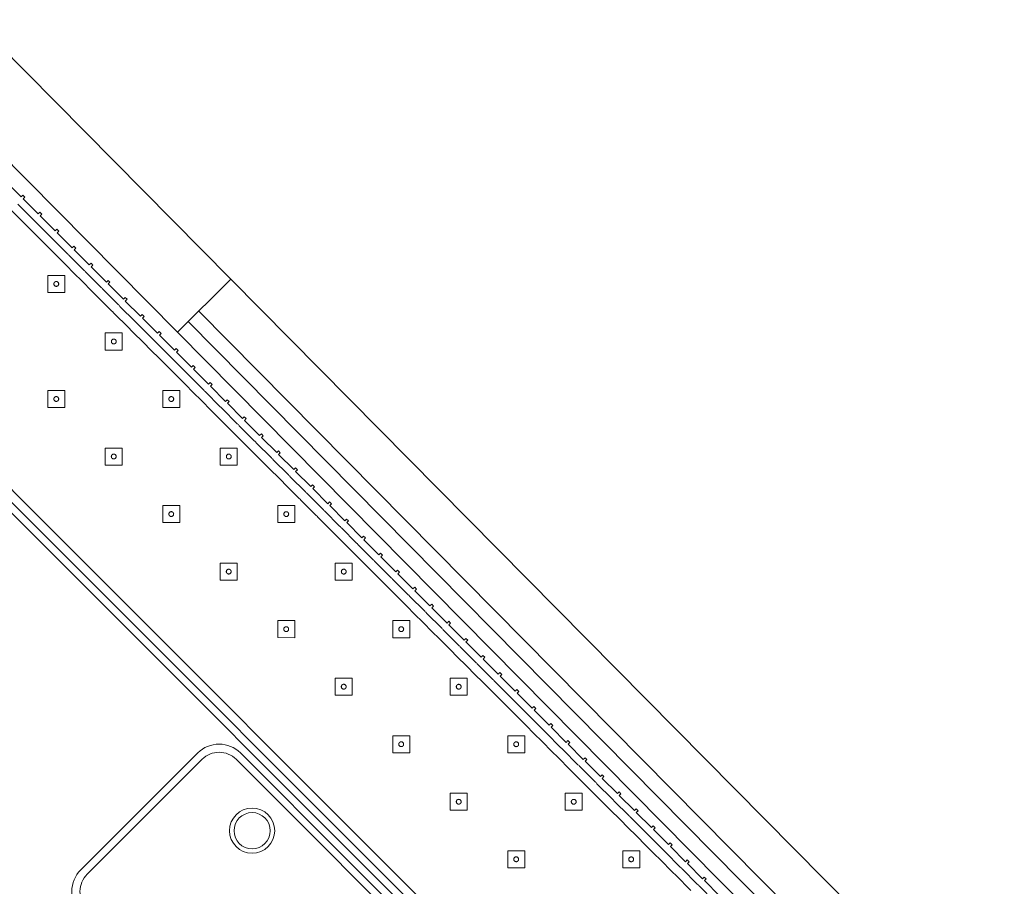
# Model space of a CAD drawing. Header units: metres. Extents: x 2232.4 to 2275.2, y 411.9 to 437.5.
# Tile 18 of 19: x 2268.7 to 2272, y 434.2 to 437.1. Entities that reach past the tile are written whole.
import ezdxf

# ---------------------------------------------------------------- set-up
doc = ezdxf.new("R2010")
doc.units = ezdxf.units.M
doc.layers.add('DOOR', color=5, linetype='Continuous')
doc.layers.add('WALL NEW', color=40, linetype='Continuous')
for name, color, linetype, lineweight in [('NC_N1_BANQUETTES', 7, 'Continuous', 13), ('NC_N1_PLANTS', 7, 'Continuous', 13), ('NC_N1_TABLES', 7, 'Continuous', 13)]:
    doc.layers.add(name, color=color, linetype=linetype, lineweight=lineweight)

# ---------------------------------------------------------------- blocks, each defined once
blk = doc.blocks.new('RP_MODERN_EXTENDED_TRIANGLE_L')
at = {"color": 0, "linetype": 'Continuous', "lineweight": -2}
for points in [[(0.035, 0.609), (0.035, 0.68), (0.027, 0.68), (0.027, 0.689), (0.035, 0.689), (0.035, 0.76), (0.027, 0.76), (0.027, 0.769), (0.035, 0.769), (0.035, 0.84), (0.027, 0.84), (0.027, 0.849), (0.035, 0.849), (0.035, 0.92), (0.027, 0.92), (0.027, 0.929), (0.035, 0.929), (0.035, 1), (0.027, 1), (0.027, 1.009), (0.035, 1.009), (0.035, 1.08), (0.027, 1.08), (0.027, 1.089), (0.035, 1.089), (0.035, 1.16), (0.027, 1.16), (0.027, 1.169), (0.035, 1.169), (0.035, 1.24), (0.027, 1.24), (0.027, 1.249), (0.035, 1.249), (0.035, 1.32), (0.027, 1.32), (0.027, 1.329), (0.035, 1.329), (0.035, 1.4), (0.027, 1.4), (0.027, 1.409), (0.035, 1.409), (0.035, 1.48), (0.027, 1.48), (0.027, 1.489), (0.035, 1.489), (0.035, 1.56), (0.027, 1.56), (0.027, 1.569), (0.035, 1.569), (0.035, 1.64), (0.027, 1.64), (0.027, 1.649), (0.035, 1.649), (0.035, 1.72), (0.027, 1.72), (0.027, 1.729), (0.035, 1.729), (0.035, 1.8), (0.027, 1.8), (0.027, 1.809), (0.035, 1.809), (0.035, 1.88), (0.027, 1.88), (0.027, 1.889), (0.035, 1.889), (0.035, 1.96), (0.027, 1.96), (0.027, 1.969), (0.035, 1.969), (0.035, 2.04), (0.027, 2.04), (0.027, 2.049), (0.035, 2.049), (0.035, 2.12), (0.027, 2.12), (0.027, 2.129), (0.035, 2.129), (0.035, 2.2), (0.027, 2.2), (0.027, 2.209), (0.035, 2.209), (0.035, 2.28), (0.027, 2.28), (0.027, 2.289), (0.035, 2.289), (0.035, 2.36), (0.027, 2.36), (0.027, 2.369), (0.035, 2.369), (0.035, 2.44), (0.027, 2.44), (0.027, 2.449), (0.035, 2.449), (0.035, 2.52), (0.027, 2.52), (0.027, 2.529), (0.035, 2.529), (0.035, 2.6), (0.027, 2.6), (0.027, 2.609), (0.035, 2.609), (0.035, 2.68), (0.027, 2.68), (0.027, 2.689), (0.035, 2.689), (0.035, 2.76), (0.027, 2.76), (0.027, 2.769), (0.035, 2.769), (0.035, 2.84), (0.027, 2.84), (0.027, 2.849), (0.035, 2.849), (0.035, 2.92), (0.027, 2.92), (0.027, 2.929), (0.035, 2.929), (0.035, 3), (0.027, 3), (0.027, 3.009), (0.035, 3.009), (0.035, 3.08), (0.027, 3.08), (0.027, 3.089), (0.035, 3.089), (0.035, 3.16), (0.027, 3.16), (0.027, 3.169), (0.035, 3.169), (0.035, 3.24), (0.027, 3.24), (0.027, 3.249), (0.035, 3.249), (0.035, 3.32), (0.027, 3.32), (0.027, 3.329), (0.035, 3.329), (0.035, 3.4), (0.027, 3.4), (0.027, 3.409), (0.035, 3.409), (0.035, 3.48), (0.027, 3.48), (0.027, 3.489), (0.035, 3.489), (0.035, 3.56), (0.027, 3.56), (0.027, 3.569), (0.035, 3.569), (0.035, 3.64), (0.027, 3.64), (0.027, 3.649), (0.035, 3.649), (0.035, 3.72), (0.027, 3.72), (0.027, 3.729), (0.035, 3.729), (0.035, 3.8), (0.027, 3.8), (0.027, 3.809), (0.035, 3.809), (0.035, 3.88), (0.027, 3.88), (0.027, 3.889), (0.035, 3.889), (0.035, 3.96)], [(0.8, 7.89), (0.8, 4.35), (0.8, 4.1), (0.8, 0.8)], [(0.06, 0.689), (0.06, 0.76), (0.0599, 0.7625), (0.0596, 0.7645), (0.0599, 0.7665), (0.06, 0.769), (0.06, 0.84), (0.0599, 0.8425), (0.0596, 0.8445), (0.0599, 0.8465), (0.06, 0.849), (0.06, 0.92), (0.0599, 0.9225), (0.0596, 0.9245), (0.0599, 0.9265), (0.06, 0.929), (0.06, 1), (0.0599, 1.0025), (0.0596, 1.0045), (0.0599, 1.0065), (0.06, 1.009), (0.06, 1.08), (0.0599, 1.0825), (0.0596, 1.0845), (0.0599, 1.0865), (0.06, 1.089), (0.06, 1.16), (0.0599, 1.1625), (0.0596, 1.1645), (0.0599, 1.1665), (0.06, 1.169), (0.06, 1.24), (0.0599, 1.2425), (0.0596, 1.2445), (0.0599, 1.2465), (0.06, 1.249), (0.06, 1.32), (0.0599, 1.3225), (0.0596, 1.3245), (0.0599, 1.3265), (0.06, 1.329), (0.06, 1.4), (0.0599, 1.4025), (0.0596, 1.4045), (0.0599, 1.4065), (0.06, 1.409), (0.06, 1.48), (0.0599, 1.4825), (0.0596, 1.4845), (0.0599, 1.4865), (0.06, 1.489), (0.06, 1.56), (0.0599, 1.5625), (0.0596, 1.5645), (0.0599, 1.5665), (0.06, 1.569), (0.06, 1.64), (0.0599, 1.6425), (0.0596, 1.6445), (0.0599, 1.6465), (0.06, 1.649), (0.06, 1.72), (0.0599, 1.7225), (0.0596, 1.7245), (0.0599, 1.7265), (0.06, 1.729), (0.06, 1.8), (0.0599, 1.8025), (0.0596, 1.8045), (0.0599, 1.8065), (0.06, 1.809), (0.06, 1.88), (0.0599, 1.8825), (0.0596, 1.8845), (0.0599, 1.8865), (0.06, 1.889), (0.06, 1.96), (0.0599, 1.9625), (0.0596, 1.9645), (0.0599, 1.9665), (0.06, 1.969), (0.06, 2.04), (0.0599, 2.0425), (0.0596, 2.0445), (0.0599, 2.0465), (0.06, 2.049), (0.06, 2.12), (0.0599, 2.1225), (0.0596, 2.1245), (0.0599, 2.1265), (0.06, 2.129), (0.06, 2.2), (0.0599, 2.2025), (0.0596, 2.2045), (0.0599, 2.2065), (0.06, 2.209), (0.06, 2.28), (0.0599, 2.2825), (0.0596, 2.2845), (0.0599, 2.2865), (0.06, 2.289), (0.06, 2.36), (0.0599, 2.3625), (0.0596, 2.3645), (0.0599, 2.3665), (0.06, 2.369), (0.06, 2.44), (0.0599, 2.4425), (0.0596, 2.4445), (0.0599, 2.4465), (0.06, 2.449), (0.06, 2.52), (0.0599, 2.5225), (0.0596, 2.5245), (0.0599, 2.5265), (0.06, 2.529), (0.06, 2.6), (0.0599, 2.6025), (0.0596, 2.6045), (0.0599, 2.6065), (0.06, 2.609), (0.06, 2.68), (0.0599, 2.6825), (0.0596, 2.6845), (0.0599, 2.6865), (0.06, 2.689), (0.06, 2.76), (0.0599, 2.7625), (0.0596, 2.7645), (0.0599, 2.7665), (0.06, 2.769), (0.06, 2.84), (0.0599, 2.8425), (0.0596, 2.8445), (0.0599, 2.8465), (0.06, 2.849), (0.06, 2.92), (0.0599, 2.9225), (0.0596, 2.9245), (0.0599, 2.9265), (0.06, 2.929), (0.06, 3), (0.0599, 3.0025), (0.0596, 3.0045), (0.0599, 3.0065), (0.06, 3.009), (0.06, 3.08), (0.0599, 3.0825), (0.0596, 3.0845), (0.0599, 3.0865), (0.06, 3.089), (0.06, 3.16), (0.0599, 3.1625), (0.0596, 3.1645), (0.0599, 3.1665), (0.06, 3.169), (0.06, 3.24), (0.0599, 3.2425), (0.0596, 3.2445), (0.0599, 3.2465), (0.06, 3.249), (0.06, 3.32), (0.0599, 3.3225), (0.0596, 3.3245), (0.0599, 3.3265), (0.06, 3.329), (0.06, 3.4), (0.0599, 3.4025), (0.0596, 3.4045), (0.0599, 3.4065), (0.06, 3.409), (0.06, 3.48), (0.0599, 3.4825), (0.0596, 3.4845), (0.0599, 3.4865), (0.06, 3.489), (0.06, 3.56), (0.0599, 3.5625), (0.0596, 3.5645), (0.0599, 3.5665), (0.06, 3.569), (0.06, 3.64), (0.0599, 3.6425), (0.0596, 3.6445), (0.0599, 3.6465), (0.06, 3.649), (0.06, 3.72), (0.0599, 3.7225), (0.0596, 3.7245), (0.0599, 3.7265), (0.06, 3.729), (0.06, 3.8), (0.0599, 3.8025), (0.0596, 3.8045), (0.0599, 3.8065), (0.06, 3.809), (0.06, 3.88), (0.0599, 3.8825), (0.0596, 3.8845), (0.0599, 3.8865), (0.06, 3.889), (0.06, 3.96)], [(0.775, 7.865), (0.775, 4.325), (0.775, 4.1), (0.775, 0.8)], [(0.09, 0.689), (0.09, 0.76), (0.0898, 0.7645), (0.09, 0.769), (0.09, 0.84), (0.0898, 0.8445), (0.09, 0.849), (0.09, 0.92), (0.0898, 0.9245), (0.09, 0.929), (0.09, 1), (0.0898, 1.0045), (0.09, 1.009), (0.09, 1.08), (0.0898, 1.0845), (0.09, 1.089), (0.09, 1.16), (0.0898, 1.1645), (0.09, 1.169), (0.09, 1.24), (0.0898, 1.2445), (0.09, 1.249), (0.09, 1.32), (0.0898, 1.3245), (0.09, 1.329), (0.09, 1.4), (0.0898, 1.4045), (0.09, 1.409), (0.09, 1.48), (0.0898, 1.4845), (0.09, 1.489), (0.09, 1.56), (0.0898, 1.5645), (0.09, 1.569), (0.09, 1.64), (0.0898, 1.6445), (0.09, 1.649), (0.09, 1.72), (0.0898, 1.7245), (0.09, 1.729), (0.09, 1.8), (0.0898, 1.8045), (0.09, 1.809), (0.09, 1.88), (0.0898, 1.8845), (0.09, 1.889), (0.09, 1.96), (0.0898, 1.9645), (0.09, 1.969), (0.09, 2.04), (0.0898, 2.0445), (0.09, 2.049), (0.09, 2.12), (0.0898, 2.1245), (0.09, 2.129), (0.09, 2.2), (0.0898, 2.2045), (0.09, 2.209), (0.09, 2.28), (0.0898, 2.2845), (0.09, 2.289), (0.09, 2.36), (0.0898, 2.3645), (0.09, 2.369), (0.09, 2.44), (0.0898, 2.4445), (0.09, 2.449), (0.09, 2.52), (0.0898, 2.5245), (0.09, 2.529), (0.09, 2.6), (0.0898, 2.6045), (0.09, 2.609), (0.09, 2.68), (0.0898, 2.6845), (0.09, 2.689), (0.09, 2.76), (0.0898, 2.7645), (0.09, 2.769), (0.09, 2.84), (0.0898, 2.8445), (0.09, 2.849), (0.09, 2.92), (0.0898, 2.9245), (0.09, 2.929), (0.09, 3), (0.0898, 3.0045), (0.09, 3.009), (0.09, 3.08), (0.0898, 3.0845), (0.09, 3.089), (0.09, 3.16), (0.0898, 3.1645), (0.09, 3.169), (0.09, 3.24), (0.0898, 3.2445), (0.09, 3.249), (0.09, 3.32), (0.0898, 3.3245), (0.09, 3.329), (0.09, 3.4), (0.0898, 3.4045), (0.09, 3.409), (0.09, 3.48), (0.0898, 3.4845), (0.09, 3.489), (0.09, 3.56), (0.0898, 3.5645), (0.09, 3.569), (0.09, 3.64), (0.0898, 3.6445), (0.09, 3.649), (0.09, 3.72), (0.0898, 3.7245), (0.09, 3.729), (0.09, 3.8), (0.0898, 3.8045), (0.09, 3.809), (0.09, 3.88)], [(0.745, 7.835), (0.745, 4.295), (0.745, 4.1), (0.745, 0.8)]]:
    blk.add_lwpolyline(points, dxfattribs=at)
for points in [[(0.157, 3.627), (0.197, 3.667), (0.157, 3.707), (0.117, 3.667)], [(0.165, 3.667), (0.165, 3.6662), (0.1648, 3.6654), (0.1647, 3.6647), (0.1644, 3.6639), (0.1641, 3.6632), (0.1637, 3.6626), (0.1632, 3.6619), (0.1627, 3.6613), (0.1621, 3.6608), (0.1614, 3.6603), (0.1608, 3.6599), (0.1601, 3.6596), (0.1593, 3.6593), (0.1586, 3.6592), (0.1578, 3.659), (0.157, 3.659), (0.1562, 3.659), (0.1554, 3.6592), (0.1547, 3.6593), (0.1539, 3.6596), (0.1532, 3.6599), (0.1526, 3.6603), (0.1519, 3.6608), (0.1513, 3.6613), (0.1508, 3.6619), (0.1503, 3.6626), (0.1499, 3.6632), (0.1496, 3.6639), (0.1493, 3.6647), (0.1492, 3.6654), (0.149, 3.6662), (0.149, 3.667), (0.149, 3.6678), (0.1492, 3.6686), (0.1493, 3.6693), (0.1496, 3.6701), (0.1499, 3.6708), (0.1503, 3.6714), (0.1508, 3.6721), (0.1513, 3.6727), (0.1519, 3.6732), (0.1526, 3.6737), (0.1532, 3.6741), (0.1539, 3.6744), (0.1547, 3.6747), (0.1554, 3.6748), (0.1562, 3.675), (0.157, 3.675), (0.1578, 3.675), (0.1586, 3.6748), (0.1593, 3.6747), (0.1601, 3.6744), (0.1608, 3.6741), (0.1614, 3.6737), (0.1621, 3.6732), (0.1627, 3.6727), (0.1632, 3.6721), (0.1637, 3.6714), (0.1641, 3.6708), (0.1644, 3.6701), (0.1647, 3.6693), (0.1648, 3.6686), (0.165, 3.6678)], [(0.157, 3.357), (0.197, 3.397), (0.157, 3.437), (0.117, 3.397)], [(0.427, 3.357), (0.467, 3.397), (0.427, 3.437), (0.387, 3.397)], [(0.165, 3.397), (0.165, 3.3962), (0.1648, 3.3954), (0.1647, 3.3947), (0.1644, 3.3939), (0.1641, 3.3932), (0.1637, 3.3926), (0.1632, 3.3919), (0.1627, 3.3913), (0.1621, 3.3908), (0.1614, 3.3903), (0.1608, 3.3899), (0.1601, 3.3896), (0.1593, 3.3893), (0.1586, 3.3892), (0.1578, 3.389), (0.157, 3.389), (0.1562, 3.389), (0.1554, 3.3892), (0.1547, 3.3893), (0.1539, 3.3896), (0.1532, 3.3899), (0.1526, 3.3903), (0.1519, 3.3908), (0.1513, 3.3913), (0.1508, 3.3919), (0.1503, 3.3926), (0.1499, 3.3932), (0.1496, 3.3939), (0.1493, 3.3947), (0.1492, 3.3954), (0.149, 3.3962), (0.149, 3.397), (0.149, 3.3978), (0.1492, 3.3986), (0.1493, 3.3993), (0.1496, 3.4001), (0.1499, 3.4008), (0.1503, 3.4014), (0.1508, 3.4021), (0.1513, 3.4027), (0.1519, 3.4032), (0.1526, 3.4037), (0.1532, 3.4041), (0.1539, 3.4044), (0.1547, 3.4047), (0.1554, 3.4048), (0.1562, 3.405), (0.157, 3.405), (0.1578, 3.405), (0.1586, 3.4048), (0.1593, 3.4047), (0.1601, 3.4044), (0.1608, 3.4041), (0.1614, 3.4037), (0.1621, 3.4032), (0.1627, 3.4027), (0.1632, 3.4021), (0.1637, 3.4014), (0.1641, 3.4008), (0.1644, 3.4001), (0.1647, 3.3993), (0.1648, 3.3986), (0.165, 3.3978)], [(0.435, 3.397), (0.435, 3.3962), (0.4348, 3.3954), (0.4347, 3.3947), (0.4344, 3.3939), (0.4341, 3.3932), (0.4337, 3.3926), (0.4332, 3.3919), (0.4327, 3.3913), (0.4321, 3.3908), (0.4314, 3.3903), (0.4308, 3.3899), (0.4301, 3.3896), (0.4293, 3.3893), (0.4286, 3.3892), (0.4278, 3.389), (0.427, 3.389), (0.4262, 3.389), (0.4254, 3.3892), (0.4247, 3.3893), (0.4239, 3.3896), (0.4232, 3.3899), (0.4226, 3.3903), (0.4219, 3.3908), (0.4213, 3.3913), (0.4208, 3.3919), (0.4203, 3.3926), (0.4199, 3.3932), (0.4196, 3.3939), (0.4193, 3.3947), (0.4192, 3.3954), (0.419, 3.3962), (0.419, 3.397), (0.419, 3.3978), (0.4192, 3.3986), (0.4193, 3.3993), (0.4196, 3.4001), (0.4199, 3.4008), (0.4203, 3.4014), (0.4208, 3.4021), (0.4213, 3.4027), (0.4219, 3.4032), (0.4226, 3.4037), (0.4232, 3.4041), (0.4239, 3.4044), (0.4247, 3.4047), (0.4254, 3.4048), (0.4262, 3.405), (0.427, 3.405), (0.4278, 3.405), (0.4286, 3.4048), (0.4293, 3.4047), (0.4301, 3.4044), (0.4308, 3.4041), (0.4314, 3.4037), (0.4321, 3.4032), (0.4327, 3.4027), (0.4332, 3.4021), (0.4337, 3.4014), (0.4341, 3.4008), (0.4344, 3.4001), (0.4347, 3.3993), (0.4348, 3.3986), (0.435, 3.3978)], [(0.157, 3.087), (0.197, 3.127), (0.157, 3.167), (0.117, 3.127)], [(0.427, 3.087), (0.467, 3.127), (0.427, 3.167), (0.387, 3.127)], [(0.165, 3.127), (0.165, 3.1262), (0.1648, 3.1254), (0.1647, 3.1247), (0.1644, 3.1239), (0.1641, 3.1232), (0.1637, 3.1226), (0.1632, 3.1219), (0.1627, 3.1213), (0.1621, 3.1208), (0.1614, 3.1203), (0.1608, 3.1199), (0.1601, 3.1196), (0.1593, 3.1193), (0.1586, 3.1192), (0.1578, 3.119), (0.157, 3.119), (0.1562, 3.119), (0.1554, 3.1192), (0.1547, 3.1193), (0.1539, 3.1196), (0.1532, 3.1199), (0.1526, 3.1203), (0.1519, 3.1208), (0.1513, 3.1213), (0.1508, 3.1219), (0.1503, 3.1226), (0.1499, 3.1232), (0.1496, 3.1239), (0.1493, 3.1247), (0.1492, 3.1254), (0.149, 3.1262), (0.149, 3.127), (0.149, 3.1278), (0.1492, 3.1286), (0.1493, 3.1293), (0.1496, 3.1301), (0.1499, 3.1308), (0.1503, 3.1314), (0.1508, 3.1321), (0.1513, 3.1327), (0.1519, 3.1332), (0.1526, 3.1337), (0.1532, 3.1341), (0.1539, 3.1344), (0.1547, 3.1347), (0.1554, 3.1348), (0.1562, 3.135), (0.157, 3.135), (0.1578, 3.135), (0.1586, 3.1348), (0.1593, 3.1347), (0.1601, 3.1344), (0.1608, 3.1341), (0.1614, 3.1337), (0.1621, 3.1332), (0.1627, 3.1327), (0.1632, 3.1321), (0.1637, 3.1314), (0.1641, 3.1308), (0.1644, 3.1301), (0.1647, 3.1293), (0.1648, 3.1286), (0.165, 3.1278)], [(0.435, 3.127), (0.435, 3.1262), (0.4348, 3.1254), (0.4347, 3.1247), (0.4344, 3.1239), (0.4341, 3.1232), (0.4337, 3.1226), (0.4332, 3.1219), (0.4327, 3.1213), (0.4321, 3.1208), (0.4314, 3.1203), (0.4308, 3.1199), (0.4301, 3.1196), (0.4293, 3.1193), (0.4286, 3.1192), (0.4278, 3.119), (0.427, 3.119), (0.4262, 3.119), (0.4254, 3.1192), (0.4247, 3.1193), (0.4239, 3.1196), (0.4232, 3.1199), (0.4226, 3.1203), (0.4219, 3.1208), (0.4213, 3.1213), (0.4208, 3.1219), (0.4203, 3.1226), (0.4199, 3.1232), (0.4196, 3.1239), (0.4193, 3.1247), (0.4192, 3.1254), (0.419, 3.1262), (0.419, 3.127), (0.419, 3.1278), (0.4192, 3.1286), (0.4193, 3.1293), (0.4196, 3.1301), (0.4199, 3.1308), (0.4203, 3.1314), (0.4208, 3.1321), (0.4213, 3.1327), (0.4219, 3.1332), (0.4226, 3.1337), (0.4232, 3.1341), (0.4239, 3.1344), (0.4247, 3.1347), (0.4254, 3.1348), (0.4262, 3.135), (0.427, 3.135), (0.4278, 3.135), (0.4286, 3.1348), (0.4293, 3.1347), (0.4301, 3.1344), (0.4308, 3.1341), (0.4314, 3.1337), (0.4321, 3.1332), (0.4327, 3.1327), (0.4332, 3.1321), (0.4337, 3.1314), (0.4341, 3.1308), (0.4344, 3.1301), (0.4347, 3.1293), (0.4348, 3.1286), (0.435, 3.1278)], [(0.157, 2.817), (0.197, 2.857), (0.157, 2.897), (0.117, 2.857)], [(0.427, 2.817), (0.467, 2.857), (0.427, 2.897), (0.387, 2.857)], [(0.165, 2.857), (0.165, 2.8562), (0.1648, 2.8554), (0.1647, 2.8547), (0.1644, 2.8539), (0.1641, 2.8532), (0.1637, 2.8526), (0.1632, 2.8519), (0.1627, 2.8513), (0.1621, 2.8508), (0.1614, 2.8503), (0.1608, 2.8499), (0.1601, 2.8496), (0.1593, 2.8493), (0.1586, 2.8492), (0.1578, 2.849), (0.157, 2.849), (0.1562, 2.849), (0.1554, 2.8492), (0.1547, 2.8493), (0.1539, 2.8496), (0.1532, 2.8499), (0.1526, 2.8503), (0.1519, 2.8508), (0.1513, 2.8513), (0.1508, 2.8519), (0.1503, 2.8526), (0.1499, 2.8532), (0.1496, 2.8539), (0.1493, 2.8547), (0.1492, 2.8554), (0.149, 2.8562), (0.149, 2.857), (0.149, 2.8578), (0.1492, 2.8586), (0.1493, 2.8593), (0.1496, 2.8601), (0.1499, 2.8608), (0.1503, 2.8614), (0.1508, 2.8621), (0.1513, 2.8627), (0.1519, 2.8632), (0.1526, 2.8637), (0.1532, 2.8641), (0.1539, 2.8644), (0.1547, 2.8647), (0.1554, 2.8648), (0.1562, 2.865), (0.157, 2.865), (0.1578, 2.865), (0.1586, 2.8648), (0.1593, 2.8647), (0.1601, 2.8644), (0.1608, 2.8641), (0.1614, 2.8637), (0.1621, 2.8632), (0.1627, 2.8627), (0.1632, 2.8621), (0.1637, 2.8614), (0.1641, 2.8608), (0.1644, 2.8601), (0.1647, 2.8593), (0.1648, 2.8586), (0.165, 2.8578)], [(0.435, 2.857), (0.435, 2.8562), (0.4348, 2.8554), (0.4347, 2.8547), (0.4344, 2.8539), (0.4341, 2.8532), (0.4337, 2.8526), (0.4332, 2.8519), (0.4327, 2.8513), (0.4321, 2.8508), (0.4314, 2.8503), (0.4308, 2.8499), (0.4301, 2.8496), (0.4293, 2.8493), (0.4286, 2.8492), (0.4278, 2.849), (0.427, 2.849), (0.4262, 2.849), (0.4254, 2.8492), (0.4247, 2.8493), (0.4239, 2.8496), (0.4232, 2.8499), (0.4226, 2.8503), (0.4219, 2.8508), (0.4213, 2.8513), (0.4208, 2.8519), (0.4203, 2.8526), (0.4199, 2.8532), (0.4196, 2.8539), (0.4193, 2.8547), (0.4192, 2.8554), (0.419, 2.8562), (0.419, 2.857), (0.419, 2.8578), (0.4192, 2.8586), (0.4193, 2.8593), (0.4196, 2.8601), (0.4199, 2.8608), (0.4203, 2.8614), (0.4208, 2.8621), (0.4213, 2.8627), (0.4219, 2.8632), (0.4226, 2.8637), (0.4232, 2.8641), (0.4239, 2.8644), (0.4247, 2.8647), (0.4254, 2.8648), (0.4262, 2.865), (0.427, 2.865), (0.4278, 2.865), (0.4286, 2.8648), (0.4293, 2.8647), (0.4301, 2.8644), (0.4308, 2.8641), (0.4314, 2.8637), (0.4321, 2.8632), (0.4327, 2.8627), (0.4332, 2.8621), (0.4337, 2.8614), (0.4341, 2.8608), (0.4344, 2.8601), (0.4347, 2.8593), (0.4348, 2.8586), (0.435, 2.8578)], [(0.157, 2.547), (0.197, 2.587), (0.157, 2.627), (0.117, 2.587)], [(0.427, 2.547), (0.467, 2.587), (0.427, 2.627), (0.387, 2.587)], [(0.165, 2.587), (0.165, 2.5862), (0.1648, 2.5854), (0.1647, 2.5847), (0.1644, 2.5839), (0.1641, 2.5832), (0.1637, 2.5826), (0.1632, 2.5819), (0.1627, 2.5813), (0.1621, 2.5808), (0.1614, 2.5803), (0.1608, 2.5799), (0.1601, 2.5796), (0.1593, 2.5793), (0.1586, 2.5792), (0.1578, 2.579), (0.157, 2.579), (0.1562, 2.579), (0.1554, 2.5792), (0.1547, 2.5793), (0.1539, 2.5796), (0.1532, 2.5799), (0.1526, 2.5803), (0.1519, 2.5808), (0.1513, 2.5813), (0.1508, 2.5819), (0.1503, 2.5826), (0.1499, 2.5832), (0.1496, 2.5839), (0.1493, 2.5847), (0.1492, 2.5854), (0.149, 2.5862), (0.149, 2.587), (0.149, 2.5878), (0.1492, 2.5886), (0.1493, 2.5893), (0.1496, 2.5901), (0.1499, 2.5908), (0.1503, 2.5914), (0.1508, 2.5921), (0.1513, 2.5927), (0.1519, 2.5932), (0.1526, 2.5937), (0.1532, 2.5941), (0.1539, 2.5944), (0.1547, 2.5947), (0.1554, 2.5948), (0.1562, 2.595), (0.157, 2.595), (0.1578, 2.595), (0.1586, 2.5948), (0.1593, 2.5947), (0.1601, 2.5944), (0.1608, 2.5941), (0.1614, 2.5937), (0.1621, 2.5932), (0.1627, 2.5927), (0.1632, 2.5921), (0.1637, 2.5914), (0.1641, 2.5908), (0.1644, 2.5901), (0.1647, 2.5893), (0.1648, 2.5886), (0.165, 2.5878)], [(0.435, 2.587), (0.435, 2.5862), (0.4348, 2.5854), (0.4347, 2.5847), (0.4344, 2.5839), (0.4341, 2.5832), (0.4337, 2.5826), (0.4332, 2.5819), (0.4327, 2.5813), (0.4321, 2.5808), (0.4314, 2.5803), (0.4308, 2.5799), (0.4301, 2.5796), (0.4293, 2.5793), (0.4286, 2.5792), (0.4278, 2.579), (0.427, 2.579), (0.4262, 2.579), (0.4254, 2.5792), (0.4247, 2.5793), (0.4239, 2.5796), (0.4232, 2.5799), (0.4226, 2.5803), (0.4219, 2.5808), (0.4213, 2.5813), (0.4208, 2.5819), (0.4203, 2.5826), (0.4199, 2.5832), (0.4196, 2.5839), (0.4193, 2.5847), (0.4192, 2.5854), (0.419, 2.5862), (0.419, 2.587), (0.419, 2.5878), (0.4192, 2.5886), (0.4193, 2.5893), (0.4196, 2.5901), (0.4199, 2.5908), (0.4203, 2.5914), (0.4208, 2.5921), (0.4213, 2.5927), (0.4219, 2.5932), (0.4226, 2.5937), (0.4232, 2.5941), (0.4239, 2.5944), (0.4247, 2.5947), (0.4254, 2.5948), (0.4262, 2.595), (0.427, 2.595), (0.4278, 2.595), (0.4286, 2.5948), (0.4293, 2.5947), (0.4301, 2.5944), (0.4308, 2.5941), (0.4314, 2.5937), (0.4321, 2.5932), (0.4327, 2.5927), (0.4332, 2.5921), (0.4337, 2.5914), (0.4341, 2.5908), (0.4344, 2.5901), (0.4347, 2.5893), (0.4348, 2.5886), (0.435, 2.5878)], [(0.157, 2.277), (0.197, 2.317), (0.157, 2.357), (0.117, 2.317)], [(0.427, 2.277), (0.467, 2.317), (0.427, 2.357), (0.387, 2.317)], [(0.165, 2.317), (0.165, 2.3162), (0.1648, 2.3154), (0.1647, 2.3147), (0.1644, 2.3139), (0.1641, 2.3132), (0.1637, 2.3126), (0.1632, 2.3119), (0.1627, 2.3113), (0.1621, 2.3108), (0.1614, 2.3103), (0.1608, 2.3099), (0.1601, 2.3096), (0.1593, 2.3093), (0.1586, 2.3092), (0.1578, 2.309), (0.157, 2.309), (0.1562, 2.309), (0.1554, 2.3092), (0.1547, 2.3093), (0.1539, 2.3096), (0.1532, 2.3099), (0.1526, 2.3103), (0.1519, 2.3108), (0.1513, 2.3113), (0.1508, 2.3119), (0.1503, 2.3126), (0.1499, 2.3132), (0.1496, 2.3139), (0.1493, 2.3147), (0.1492, 2.3154), (0.149, 2.3162), (0.149, 2.317), (0.149, 2.3178), (0.1492, 2.3186), (0.1493, 2.3193), (0.1496, 2.3201), (0.1499, 2.3208), (0.1503, 2.3214), (0.1508, 2.3221), (0.1513, 2.3227), (0.1519, 2.3232), (0.1526, 2.3237), (0.1532, 2.3241), (0.1539, 2.3244), (0.1547, 2.3247), (0.1554, 2.3248), (0.1562, 2.325), (0.157, 2.325), (0.1578, 2.325), (0.1586, 2.3248), (0.1593, 2.3247), (0.1601, 2.3244), (0.1608, 2.3241), (0.1614, 2.3237), (0.1621, 2.3232), (0.1627, 2.3227), (0.1632, 2.3221), (0.1637, 2.3214), (0.1641, 2.3208), (0.1644, 2.3201), (0.1647, 2.3193), (0.1648, 2.3186), (0.165, 2.3178)], [(0.435, 2.317), (0.435, 2.3162), (0.4348, 2.3154), (0.4347, 2.3147), (0.4344, 2.3139), (0.4341, 2.3132), (0.4337, 2.3126), (0.4332, 2.3119), (0.4327, 2.3113), (0.4321, 2.3108), (0.4314, 2.3103), (0.4308, 2.3099), (0.4301, 2.3096), (0.4293, 2.3093), (0.4286, 2.3092), (0.4278, 2.309), (0.427, 2.309), (0.4262, 2.309), (0.4254, 2.3092), (0.4247, 2.3093), (0.4239, 2.3096), (0.4232, 2.3099), (0.4226, 2.3103), (0.4219, 2.3108), (0.4213, 2.3113), (0.4208, 2.3119), (0.4203, 2.3126), (0.4199, 2.3132), (0.4196, 2.3139), (0.4193, 2.3147), (0.4192, 2.3154), (0.419, 2.3162), (0.419, 2.317), (0.419, 2.3178), (0.4192, 2.3186), (0.4193, 2.3193), (0.4196, 2.3201), (0.4199, 2.3208), (0.4203, 2.3214), (0.4208, 2.3221), (0.4213, 2.3227), (0.4219, 2.3232), (0.4226, 2.3237), (0.4232, 2.3241), (0.4239, 2.3244), (0.4247, 2.3247), (0.4254, 2.3248), (0.4262, 2.325), (0.427, 2.325), (0.4278, 2.325), (0.4286, 2.3248), (0.4293, 2.3247), (0.4301, 2.3244), (0.4308, 2.3241), (0.4314, 2.3237), (0.4321, 2.3232), (0.4327, 2.3227), (0.4332, 2.3221), (0.4337, 2.3214), (0.4341, 2.3208), (0.4344, 2.3201), (0.4347, 2.3193), (0.4348, 2.3186), (0.435, 2.3178)], [(0.157, 2.007), (0.197, 2.047), (0.157, 2.087), (0.117, 2.047)], [(0.427, 2.007), (0.467, 2.047), (0.427, 2.087), (0.387, 2.047)], [(0.165, 2.047), (0.165, 2.0462), (0.1648, 2.0454), (0.1647, 2.0447), (0.1644, 2.0439), (0.1641, 2.0432), (0.1637, 2.0426), (0.1632, 2.0419), (0.1627, 2.0413), (0.1621, 2.0408), (0.1614, 2.0403), (0.1608, 2.0399), (0.1601, 2.0396), (0.1593, 2.0393), (0.1586, 2.0392), (0.1578, 2.039), (0.157, 2.039), (0.1562, 2.039), (0.1554, 2.0392), (0.1547, 2.0393), (0.1539, 2.0396), (0.1532, 2.0399), (0.1526, 2.0403), (0.1519, 2.0408), (0.1513, 2.0413), (0.1508, 2.0419), (0.1503, 2.0426), (0.1499, 2.0432), (0.1496, 2.0439), (0.1493, 2.0447), (0.1492, 2.0454), (0.149, 2.0462), (0.149, 2.047), (0.149, 2.0478), (0.1492, 2.0486), (0.1493, 2.0493), (0.1496, 2.0501), (0.1499, 2.0508), (0.1503, 2.0514), (0.1508, 2.0521), (0.1513, 2.0527), (0.1519, 2.0532), (0.1526, 2.0537), (0.1532, 2.0541), (0.1539, 2.0544), (0.1547, 2.0547), (0.1554, 2.0548), (0.1562, 2.055), (0.157, 2.055), (0.1578, 2.055), (0.1586, 2.0548), (0.1593, 2.0547), (0.1601, 2.0544), (0.1608, 2.0541), (0.1614, 2.0537), (0.1621, 2.0532), (0.1627, 2.0527), (0.1632, 2.0521), (0.1637, 2.0514), (0.1641, 2.0508), (0.1644, 2.0501), (0.1647, 2.0493), (0.1648, 2.0486), (0.165, 2.0478)], [(0.435, 2.047), (0.435, 2.0462), (0.4348, 2.0454), (0.4347, 2.0447), (0.4344, 2.0439), (0.4341, 2.0432), (0.4337, 2.0426), (0.4332, 2.0419), (0.4327, 2.0413), (0.4321, 2.0408), (0.4314, 2.0403), (0.4308, 2.0399), (0.4301, 2.0396), (0.4293, 2.0393), (0.4286, 2.0392), (0.4278, 2.039), (0.427, 2.039), (0.4262, 2.039), (0.4254, 2.0392), (0.4247, 2.0393), (0.4239, 2.0396), (0.4232, 2.0399), (0.4226, 2.0403), (0.4219, 2.0408), (0.4213, 2.0413), (0.4208, 2.0419), (0.4203, 2.0426), (0.4199, 2.0432), (0.4196, 2.0439), (0.4193, 2.0447), (0.4192, 2.0454), (0.419, 2.0462), (0.419, 2.047), (0.419, 2.0478), (0.4192, 2.0486), (0.4193, 2.0493), (0.4196, 2.0501), (0.4199, 2.0508), (0.4203, 2.0514), (0.4208, 2.0521), (0.4213, 2.0527), (0.4219, 2.0532), (0.4226, 2.0537), (0.4232, 2.0541), (0.4239, 2.0544), (0.4247, 2.0547), (0.4254, 2.0548), (0.4262, 2.055), (0.427, 2.055), (0.4278, 2.055), (0.4286, 2.0548), (0.4293, 2.0547), (0.4301, 2.0544), (0.4308, 2.0541), (0.4314, 2.0537), (0.4321, 2.0532), (0.4327, 2.0527), (0.4332, 2.0521), (0.4337, 2.0514), (0.4341, 2.0508), (0.4344, 2.0501), (0.4347, 2.0493), (0.4348, 2.0486), (0.435, 2.0478)], [(0.157, 1.737), (0.197, 1.777), (0.157, 1.817), (0.117, 1.777)], [(0.427, 1.737), (0.467, 1.777), (0.427, 1.817), (0.387, 1.777)], [(0.165, 1.777), (0.165, 1.7762), (0.1648, 1.7754), (0.1647, 1.7747), (0.1644, 1.7739), (0.1641, 1.7732), (0.1637, 1.7726), (0.1632, 1.7719), (0.1627, 1.7713), (0.1621, 1.7708), (0.1614, 1.7703), (0.1608, 1.7699), (0.1601, 1.7696), (0.1593, 1.7693), (0.1586, 1.7692), (0.1578, 1.769), (0.157, 1.769), (0.1562, 1.769), (0.1554, 1.7692), (0.1547, 1.7693), (0.1539, 1.7696), (0.1532, 1.7699), (0.1526, 1.7703), (0.1519, 1.7708), (0.1513, 1.7713), (0.1508, 1.7719), (0.1503, 1.7726), (0.1499, 1.7732), (0.1496, 1.7739), (0.1493, 1.7747), (0.1492, 1.7754), (0.149, 1.7762), (0.149, 1.777), (0.149, 1.7778), (0.1492, 1.7786), (0.1493, 1.7793), (0.1496, 1.7801), (0.1499, 1.7808), (0.1503, 1.7814), (0.1508, 1.7821), (0.1513, 1.7827), (0.1519, 1.7832), (0.1526, 1.7837), (0.1532, 1.7841), (0.1539, 1.7844), (0.1547, 1.7847), (0.1554, 1.7848), (0.1562, 1.785), (0.157, 1.785), (0.1578, 1.785), (0.1586, 1.7848), (0.1593, 1.7847), (0.1601, 1.7844), (0.1608, 1.7841), (0.1614, 1.7837), (0.1621, 1.7832), (0.1627, 1.7827), (0.1632, 1.7821), (0.1637, 1.7814), (0.1641, 1.7808), (0.1644, 1.7801), (0.1647, 1.7793), (0.1648, 1.7786), (0.165, 1.7778)], [(0.435, 1.777), (0.435, 1.7762), (0.4348, 1.7754), (0.4347, 1.7747), (0.4344, 1.7739), (0.4341, 1.7732), (0.4337, 1.7726), (0.4332, 1.7719), (0.4327, 1.7713), (0.4321, 1.7708), (0.4314, 1.7703), (0.4308, 1.7699), (0.4301, 1.7696), (0.4293, 1.7693), (0.4286, 1.7692), (0.4278, 1.769), (0.427, 1.769), (0.4262, 1.769), (0.4254, 1.7692), (0.4247, 1.7693), (0.4239, 1.7696), (0.4232, 1.7699), (0.4226, 1.7703), (0.4219, 1.7708), (0.4213, 1.7713), (0.4208, 1.7719), (0.4203, 1.7726), (0.4199, 1.7732), (0.4196, 1.7739), (0.4193, 1.7747), (0.4192, 1.7754), (0.419, 1.7762), (0.419, 1.777), (0.419, 1.7778), (0.4192, 1.7786), (0.4193, 1.7793), (0.4196, 1.7801), (0.4199, 1.7808), (0.4203, 1.7814), (0.4208, 1.7821), (0.4213, 1.7827), (0.4219, 1.7832), (0.4226, 1.7837), (0.4232, 1.7841), (0.4239, 1.7844), (0.4247, 1.7847), (0.4254, 1.7848), (0.4262, 1.785), (0.427, 1.785), (0.4278, 1.785), (0.4286, 1.7848), (0.4293, 1.7847), (0.4301, 1.7844), (0.4308, 1.7841), (0.4314, 1.7837), (0.4321, 1.7832), (0.4327, 1.7827), (0.4332, 1.7821), (0.4337, 1.7814), (0.4341, 1.7808), (0.4344, 1.7801), (0.4347, 1.7793), (0.4348, 1.7786), (0.435, 1.7778)], [(0.157, 1.467), (0.197, 1.507), (0.157, 1.547), (0.117, 1.507)], [(0.427, 1.467), (0.467, 1.507), (0.427, 1.547), (0.387, 1.507)], [(0.165, 1.507), (0.165, 1.5062), (0.1648, 1.5054), (0.1647, 1.5047), (0.1644, 1.5039), (0.1641, 1.5032), (0.1637, 1.5026), (0.1632, 1.5019), (0.1627, 1.5013), (0.1621, 1.5008), (0.1614, 1.5003), (0.1608, 1.4999), (0.1601, 1.4996), (0.1593, 1.4993), (0.1586, 1.4992), (0.1578, 1.499), (0.157, 1.499), (0.1562, 1.499), (0.1554, 1.4992), (0.1547, 1.4993), (0.1539, 1.4996), (0.1532, 1.4999), (0.1526, 1.5003), (0.1519, 1.5008), (0.1513, 1.5013), (0.1508, 1.5019), (0.1503, 1.5026), (0.1499, 1.5032), (0.1496, 1.5039), (0.1493, 1.5047), (0.1492, 1.5054), (0.149, 1.5062), (0.149, 1.507), (0.149, 1.5078), (0.1492, 1.5086), (0.1493, 1.5093), (0.1496, 1.5101), (0.1499, 1.5108), (0.1503, 1.5114), (0.1508, 1.5121), (0.1513, 1.5127), (0.1519, 1.5132), (0.1526, 1.5137), (0.1532, 1.5141), (0.1539, 1.5144), (0.1547, 1.5147), (0.1554, 1.5148), (0.1562, 1.515), (0.157, 1.515), (0.1578, 1.515), (0.1586, 1.5148), (0.1593, 1.5147), (0.1601, 1.5144), (0.1608, 1.5141), (0.1614, 1.5137), (0.1621, 1.5132), (0.1627, 1.5127), (0.1632, 1.5121), (0.1637, 1.5114), (0.1641, 1.5108), (0.1644, 1.5101), (0.1647, 1.5093), (0.1648, 1.5086), (0.165, 1.5078)], [(0.435, 1.507), (0.435, 1.5062), (0.4348, 1.5054), (0.4347, 1.5047), (0.4344, 1.5039), (0.4341, 1.5032), (0.4337, 1.5026), (0.4332, 1.5019), (0.4327, 1.5013), (0.4321, 1.5008), (0.4314, 1.5003), (0.4308, 1.4999), (0.4301, 1.4996), (0.4293, 1.4993), (0.4286, 1.4992), (0.4278, 1.499), (0.427, 1.499), (0.4262, 1.499), (0.4254, 1.4992), (0.4247, 1.4993), (0.4239, 1.4996), (0.4232, 1.4999), (0.4226, 1.5003), (0.4219, 1.5008), (0.4213, 1.5013), (0.4208, 1.5019), (0.4203, 1.5026), (0.4199, 1.5032), (0.4196, 1.5039), (0.4193, 1.5047), (0.4192, 1.5054), (0.419, 1.5062), (0.419, 1.507), (0.419, 1.5078), (0.4192, 1.5086), (0.4193, 1.5093), (0.4196, 1.5101), (0.4199, 1.5108), (0.4203, 1.5114), (0.4208, 1.5121), (0.4213, 1.5127), (0.4219, 1.5132), (0.4226, 1.5137), (0.4232, 1.5141), (0.4239, 1.5144), (0.4247, 1.5147), (0.4254, 1.5148), (0.4262, 1.515), (0.427, 1.515), (0.4278, 1.515), (0.4286, 1.5148), (0.4293, 1.5147), (0.4301, 1.5144), (0.4308, 1.5141), (0.4314, 1.5137), (0.4321, 1.5132), (0.4327, 1.5127), (0.4332, 1.5121), (0.4337, 1.5114), (0.4341, 1.5108), (0.4344, 1.5101), (0.4347, 1.5093), (0.4348, 1.5086), (0.435, 1.5078)], [(0.157, 1.197), (0.197, 1.237), (0.157, 1.277), (0.117, 1.237)], [(0.427, 1.197), (0.467, 1.237), (0.427, 1.277), (0.387, 1.237)], [(0.165, 1.237), (0.165, 1.2362), (0.1648, 1.2354), (0.1647, 1.2347), (0.1644, 1.2339), (0.1641, 1.2332), (0.1637, 1.2326), (0.1632, 1.2319), (0.1627, 1.2313), (0.1621, 1.2308), (0.1614, 1.2303), (0.1608, 1.2299), (0.1601, 1.2296), (0.1593, 1.2293), (0.1586, 1.2292), (0.1578, 1.229), (0.157, 1.229), (0.1562, 1.229), (0.1554, 1.2292), (0.1547, 1.2293), (0.1539, 1.2296), (0.1532, 1.2299), (0.1526, 1.2303), (0.1519, 1.2308), (0.1513, 1.2313), (0.1508, 1.2319), (0.1503, 1.2326), (0.1499, 1.2332), (0.1496, 1.2339), (0.1493, 1.2347), (0.1492, 1.2354), (0.149, 1.2362), (0.149, 1.237), (0.149, 1.2378), (0.1492, 1.2386), (0.1493, 1.2393), (0.1496, 1.2401), (0.1499, 1.2408), (0.1503, 1.2414), (0.1508, 1.2421), (0.1513, 1.2427), (0.1519, 1.2432), (0.1526, 1.2437), (0.1532, 1.2441), (0.1539, 1.2444), (0.1547, 1.2447), (0.1554, 1.2448), (0.1562, 1.245), (0.157, 1.245), (0.1578, 1.245), (0.1586, 1.2448), (0.1593, 1.2447), (0.1601, 1.2444), (0.1608, 1.2441), (0.1614, 1.2437), (0.1621, 1.2432), (0.1627, 1.2427), (0.1632, 1.2421), (0.1637, 1.2414), (0.1641, 1.2408), (0.1644, 1.2401), (0.1647, 1.2393), (0.1648, 1.2386), (0.165, 1.2378)], [(0.435, 1.237), (0.435, 1.2362), (0.4348, 1.2354), (0.4347, 1.2347), (0.4344, 1.2339), (0.4341, 1.2332), (0.4337, 1.2326), (0.4332, 1.2319), (0.4327, 1.2313), (0.4321, 1.2308), (0.4314, 1.2303), (0.4308, 1.2299), (0.4301, 1.2296), (0.4293, 1.2293), (0.4286, 1.2292), (0.4278, 1.229), (0.427, 1.229), (0.4262, 1.229), (0.4254, 1.2292), (0.4247, 1.2293), (0.4239, 1.2296), (0.4232, 1.2299), (0.4226, 1.2303), (0.4219, 1.2308), (0.4213, 1.2313), (0.4208, 1.2319), (0.4203, 1.2326), (0.4199, 1.2332), (0.4196, 1.2339), (0.4193, 1.2347), (0.4192, 1.2354), (0.419, 1.2362), (0.419, 1.237), (0.419, 1.2378), (0.4192, 1.2386), (0.4193, 1.2393), (0.4196, 1.2401), (0.4199, 1.2408), (0.4203, 1.2414), (0.4208, 1.2421), (0.4213, 1.2427), (0.4219, 1.2432), (0.4226, 1.2437), (0.4232, 1.2441), (0.4239, 1.2444), (0.4247, 1.2447), (0.4254, 1.2448), (0.4262, 1.245), (0.427, 1.245), (0.4278, 1.245), (0.4286, 1.2448), (0.4293, 1.2447), (0.4301, 1.2444), (0.4308, 1.2441), (0.4314, 1.2437), (0.4321, 1.2432), (0.4327, 1.2427), (0.4332, 1.2421), (0.4337, 1.2414), (0.4341, 1.2408), (0.4344, 1.2401), (0.4347, 1.2393), (0.4348, 1.2386), (0.435, 1.2378)], [(0.157, 0.927), (0.197, 0.967), (0.157, 1.007), (0.117, 0.967)], [(0.165, 0.967), (0.165, 0.9662), (0.1648, 0.9654), (0.1647, 0.9647), (0.1644, 0.9639), (0.1641, 0.9632), (0.1637, 0.9626), (0.1632, 0.9619), (0.1627, 0.9613), (0.1621, 0.9608), (0.1614, 0.9603), (0.1608, 0.9599), (0.1601, 0.9596), (0.1593, 0.9593), (0.1586, 0.9592), (0.1578, 0.959), (0.157, 0.959), (0.1562, 0.959), (0.1554, 0.9592), (0.1547, 0.9593), (0.1539, 0.9596), (0.1532, 0.9599), (0.1526, 0.9603), (0.1519, 0.9608), (0.1513, 0.9613), (0.1508, 0.9619), (0.1503, 0.9626), (0.1499, 0.9632), (0.1496, 0.9639), (0.1493, 0.9647), (0.1492, 0.9654), (0.149, 0.9662), (0.149, 0.967), (0.149, 0.9678), (0.1492, 0.9686), (0.1493, 0.9693), (0.1496, 0.9701), (0.1499, 0.9708), (0.1503, 0.9714), (0.1508, 0.9721), (0.1513, 0.9727), (0.1519, 0.9732), (0.1526, 0.9737), (0.1532, 0.9741), (0.1539, 0.9744), (0.1547, 0.9747), (0.1554, 0.9748), (0.1562, 0.975), (0.157, 0.975), (0.1578, 0.975), (0.1586, 0.9748), (0.1593, 0.9747), (0.1601, 0.9744), (0.1608, 0.9741), (0.1614, 0.9737), (0.1621, 0.9732), (0.1627, 0.9727), (0.1632, 0.9721), (0.1637, 0.9714), (0.1641, 0.9708), (0.1644, 0.9701), (0.1647, 0.9693), (0.1648, 0.9686), (0.165, 0.9678)]]:
    blk.add_lwpolyline(points, close=True, dxfattribs=at)
blk = doc.blocks.new('RP_MODERN_TABLE_4')
at = {"color": 0}
for points in [[(-0.5, -0.375), (0.5, -0.375, 0.414214), (0.6, -0.275), (0.6, 0.275, 0.414214), (0.5, 0.375), (-0.5, 0.375, 0.414214), (-0.6, 0.275), (-0.6, -0.275, 0.414214)], [(-0.495, -0.35), (0.495, -0.35, 0.414214), (0.575, -0.27), (0.575, 0.27, 0.414214), (0.495, 0.35), (-0.495, 0.35, 0.414214), (-0.575, 0.27), (-0.575, -0.27, 0.414214)]]:
    blk.add_lwpolyline(points, format="xyb", close=True, dxfattribs=at)
for centre, radius in [((-0.29, 0.22), 0.075), ((0.29, 0.22), 0.075), ((-0.29, 0.22), 0.06), ((0.29, 0.22), 0.06), ((0, 0), 0.05), ((-0.29, -0.22), 0.075), ((-0.29, -0.22), 0.06), ((0.29, -0.22), 0.075), ((0.29, -0.22), 0.06)]:
    blk.add_circle(centre, radius, dxfattribs=at)
blk = doc.blocks.new('NC_N1_PLANTER')
at = {"color": 0, "linetype": 'Continuous', "lineweight": -2}
for points in [[(-0.314582, -0.176177), (-0.34944, -0.121314), (-0.336246, -0.063287), (-0.338237, -0.062792), (-0.340588, -0.058893), (-0.339683, -0.054431), (-0.337973, -0.053296), (-0.369886, -0.003068), (-0.355475, 0.060314), (-0.331772, 0.023007), (-0.321972, 0.066107), (-0.30676, 0.042164), (-0.304043, 0.060478), (-0.296652, 0.089988), (-0.286403, 0.118632), (-0.280823, 0.13043), (-0.30658, 0.118511), (-0.291515, 0.160064), (-0.331628, 0.141502), (-0.309474, 0.20261), (-0.255468, 0.227602), (-0.256292, 0.22948), (-0.254641, 0.233723), (-0.250554, 0.235732), (-0.248612, 0.235071), (-0.22833, 0.291016), (-0.18698, 0.310151), (-0.150749, 0.337787), (-0.091788, 0.329601), (-0.091462, 0.331547), (-0.087769, 0.334189), (-0.083255, 0.333702), (-0.082014, 0.332167), (-0.034685, 0.368269), (0.029698, 0.35933), (-0.005446, 0.332524), (0.038334, 0.326445), (0.015759, 0.309226), (0.030385, 0.308507), (0.060478, 0.304043), (0.089988, 0.296652), (0.105943, 0.290943), (0.091863, 0.31559), (0.134551, 0.304134), (0.112627, 0.342513), (0.175406, 0.325665), (0.204933, 0.273978), (0.206673, 0.274908), (0.21102, 0.273598), (0.213392, 0.269726), (0.212934, 0.267806), (0.270427, 0.252378), (0.293029, 0.212813), (0.32366, 0.17908), (0.320546, 0.119665), (0.322646, 0.119524), (0.325649, 0.11609), (0.325495, 0.111531), (0.323958, 0.110094), (0.332125, 0.1011), (0.34, 0.12), (0.361231, 0.069046), (0.363954, 0.066047), (0.363789, 0.062905), (0.365, 0.06), (0.363441, 0.056259), (0.360553, 0.001136), (0.346789, 0.016294), (0.342105, 0.005053), (0.343905, 0.004243), (0.345522, 0), (0.343905, -0.004243), (0.342105, -0.005053), (0.365, -0.06), (0.347475, -0.102059), (0.339471, -0.146917), (0.290523, -0.180738), (0.291693, -0.182487), (0.290809, -0.186962), (0.287104, -0.189624), (0.285028, -0.189285), (0.274576, -0.247856), (0.2211, -0.284806), (0.228864, -0.241294), (0.192501, -0.26642), (0.1974, -0.238964), (0.196662, -0.239633), (0.172227, -0.257756), (0.146133, -0.273396), (0.119186, -0.286141), (0.145726, -0.294619), (0.106529, -0.315045), (0.148633, -0.328494), (0.09099, -0.358533), (0.034315, -0.34043), (0.033645, -0.342424), (0.029562, -0.344457), (0.025191, -0.34315), (0.024191, -0.341299), (-0.02857, -0.368794), (-0.071975, -0.354929), (-0.117352, -0.35079), (-0.155242, -0.304904), (-0.15685, -0.306178), (-0.161374, -0.305659), (-0.164354, -0.302216), (-0.164209, -0.30017), (-0.223471, -0.294764), (-0.264858, -0.244643), (-0.220841, -0.248658), (-0.248984, -0.214576), (-0.22109, -0.217121), (-0.239633, -0.196662), (-0.257756, -0.172227), (-0.273396, -0.146133), (-0.274861, -0.143036), (-0.281079, -0.170384), (-0.304783, -0.133077)], [(-0.072835, 0.300948), (-0.070392, 0.30156), (-0.042586, 0.322769), (-0.079928, 0.327954)], [(-0.304043, 0.060478), (-0.296652, 0.089988), (-0.286403, 0.118632), (-0.273396, 0.146133), (-0.257756, 0.172227), (-0.239633, 0.196662), (-0.219203, 0.219203), (-0.196662, 0.239633), (-0.172227, 0.257756), (-0.146133, 0.273396), (-0.118632, 0.286403), (-0.089988, 0.296652), (-0.060478, 0.304043), (-0.030385, 0.308507), (0, 0.31), (0.030385, 0.308507), (0.060478, 0.304043), (0.089988, 0.296652), (0.118632, 0.286403), (0.146133, 0.273396), (0.172227, 0.257756), (0.196662, 0.239633), (0.219203, 0.219203), (0.239633, 0.196662), (0.257756, 0.172227), (0.273396, 0.146133), (0.286403, 0.118632), (0.296652, 0.089988), (0.304043, 0.060478), (0.308507, 0.030385), (0.31, 0), (0.308507, -0.030385), (0.304043, -0.060478), (0.296652, -0.089988), (0.286403, -0.118632), (0.273396, -0.146133), (0.257756, -0.172227), (0.239633, -0.196662), (0.219203, -0.219203), (0.196662, -0.239633), (0.172227, -0.257756), (0.146133, -0.273396), (0.118632, -0.286403), (0.089988, -0.296652), (0.060478, -0.304043), (0.030385, -0.308507), (0, -0.31), (-0.030385, -0.308507), (-0.060478, -0.304043), (-0.089988, -0.296652), (-0.118632, -0.286403), (-0.146133, -0.273396), (-0.172227, -0.257756), (-0.196662, -0.239633), (-0.219203, -0.219203), (-0.239633, -0.196662), (-0.257756, -0.172227), (-0.273396, -0.146133), (-0.286403, -0.118632), (-0.296652, -0.089988), (-0.304043, -0.060478), (-0.308507, -0.030385), (-0.31, 0), (-0.308507, 0.030385)], [(-0.170679, 0.283112), (-0.15865, 0.292287), (-0.177811, 0.294948), (-0.184405, 0.276761)], [(-0.091535, 0.324905), (-0.12151, 0.302042), (-0.087386, 0.297304), (-0.084477, 0.298032)], [(0.18234, 0.250255), (0.184312, 0.248793), (0.20137, 0.27091), (0.164959, 0.280681)], [(0.229573, 0.230846), (0.210872, 0.263581), (0.193952, 0.241643), (0.196566, 0.239704)], [(-0.244585, 0.232638), (-0.224083, 0.213819), (-0.222168, 0.215932), (-0.210371, 0.24847)], [(-0.232141, 0.204928), (-0.252699, 0.223798), (-0.265549, 0.188355), (-0.23388, 0.20301)], [(0.267482, 0.194261), (0.277651, 0.183062), (0.278664, 0.20238), (0.259979, 0.207395)], [(0.307649, 0.116043), (0.315889, 0.11898), (0.290546, 0.146891), (0.288725, 0.112142), (0.289628, 0.109619), (0.303776, 0.114662), (0.306, 0.12)], [(0.295485, 0.094765), (0.297542, 0.099701), (0.293671, 0.098321), (0.29459, 0.095751)], [(0.319918, 0.107677), (0.31227, 0.104951), (0.318937, 0.088952)], [(0.309578, 0.008587), (0.309705, 0.006), (0.313744, 0.006), (0.310149, 0.009959)], [(0.32938, 0.006), (0.3375, 0.006), (0.330287, 0.023311)], [(-0.306067, -0.046834), (-0.306424, -0.044428), (-0.325228, -0.014831), (-0.333587, -0.051593)], [(0.32464, -0.006), (0.309705, -0.006), (0.309578, -0.008587), (0.323, -0.0408), (0.3375, -0.006), (0.328751, -0.006), (0.328527, -0.010281)], [(-0.303717, -0.061779), (-0.304043, -0.060478), (-0.304306, -0.058708), (-0.331542, -0.063418), (-0.311325, -0.095238)], [(0.33044, -0.097057), (0.323, -0.0792), (0.317182, -0.093164), (0.314525, -0.108055)], [(0.264914, -0.160285), (0.263661, -0.162376), (0.287137, -0.177468), (0.293759, -0.140353)], [(0.249631, -0.208993), (0.280647, -0.187562), (0.257445, -0.172646), (0.255695, -0.175005)], [(-0.152218, -0.269749), (-0.186882, -0.266587), (-0.162878, -0.295657), (-0.149925, -0.271123)], [(-0.139269, -0.276642), (-0.152266, -0.301259), (-0.114722, -0.304684), (-0.136985, -0.277723)], [(-0.0657, -0.323987), (-0.080764, -0.322613), (-0.068447, -0.33753), (-0.051291, -0.328589)], [(-0.013033, -0.325306), (0.02288, -0.336777), (0.020496, -0.308993), (0.018039, -0.309114)], [(0.06827, -0.318328), (0.035259, -0.307784), (0.032472, -0.308197), (0.034836, -0.335751)]]:
    blk.add_lwpolyline(points, close=True, dxfattribs=at)

msp = doc.modelspace()

# ---------------------------------------------------------------- linework, layer by layer
at = {"layer": 'DOOR'}
for p, q in [((2273.2057, 432.3762), (2269.4082, 436.2153)), ((2273.0991, 432.2707), (2269.3015, 436.1098)), ((2273.0635, 432.2356), (2269.266, 436.0747)), ((2273.028, 432.2004), (2269.2304, 436.0395))]:
    msp.add_line(p, q, dxfattribs=at)
at = {"layer": 'WALL NEW'}
for p, q in [((2268.5561, 437.0767), (2269.4082, 436.2153)), ((2268.3784, 436.9009), (2269.2304, 436.0395)), ((2269.4082, 436.2153), (2269.2304, 436.0395))]:
    msp.add_line(p, q, dxfattribs=at)

# ---------------------------------------------------------------- block references
at = {"layer": 'NC_N1_BANQUETTES', "linetype": 'Continuous', "rotation": 224.9851542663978}
msp.add_blockref('RP_MODERN_EXTENDED_TRIANGLE_L', (2268.2559, 436.9946), dxfattribs=at)
at = {"layer": 'NC_N1_PLANTS', "linetype": 'Continuous', "rotation": 224.9851542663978}
msp.add_blockref('NC_N1_PLANTER', (2268.2554, 435.0854), dxfattribs=at)
at = {"layer": 'NC_N1_TABLES', "linetype": 'Continuous', "rotation": 314.9851542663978}
msp.add_blockref('RP_MODERN_TABLE_4', (2269.5279, 434.0244), dxfattribs=at)

doc.saveas('drawing.dxf')
